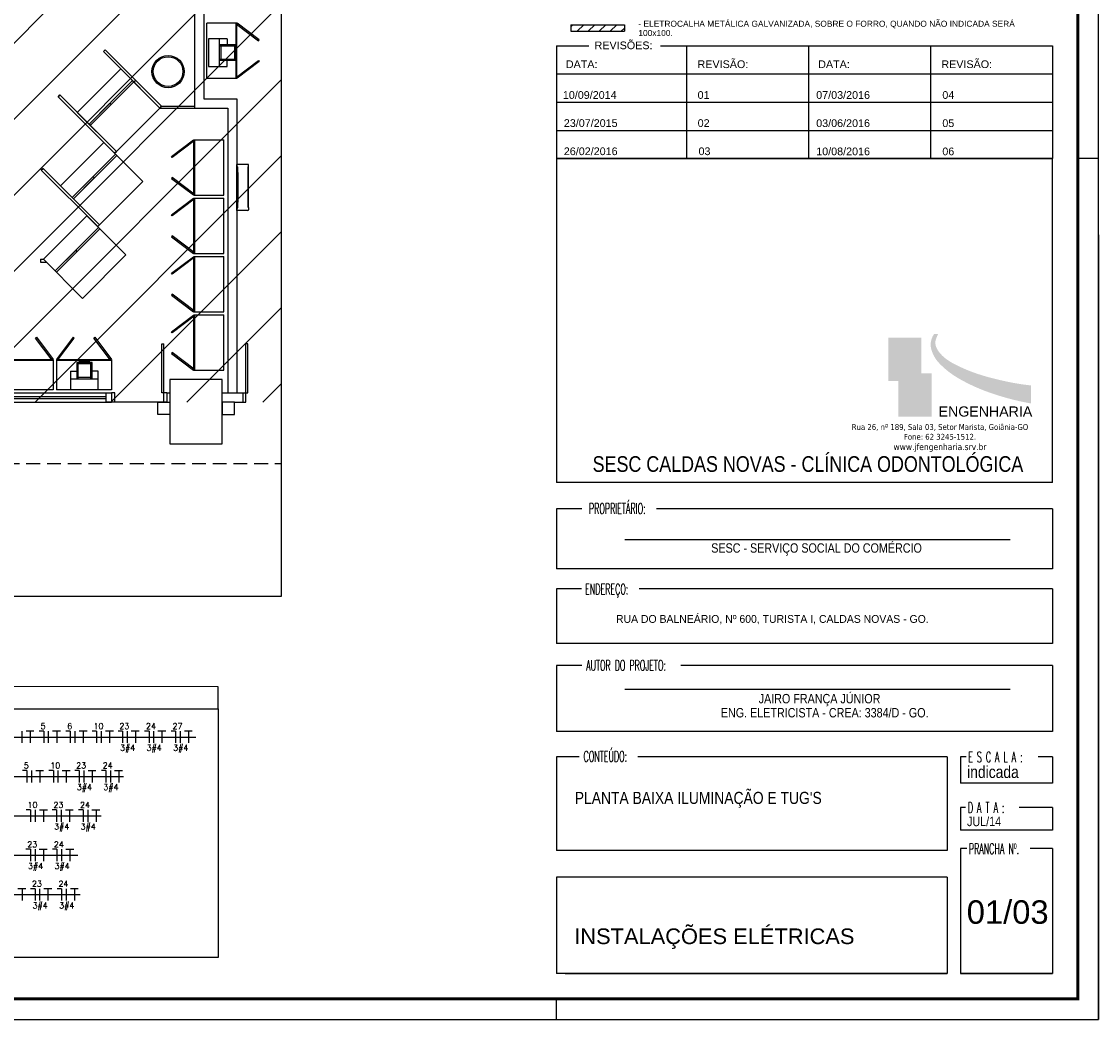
# Model space of a CAD drawing. Extents: x 40.7 to 91.7, y -216.6 to -187.2.
# Tile 17 of 19: x 74.2 to 91.7, y -216.6 to -200.4. Entities that reach past the tile are written whole.
import ezdxf

# ---------------------------------------------------------------- set-up
doc = ezdxf.new("R2010")
doc.units = 0
doc.header["$MEASUREMENT"] = 0
doc.linetypes.add('HIDDEN', pattern=[0.375, 0.25, -0.125])
doc.layers.get('0').update_dxf_attribs({"linetype": 'CONTINUOUS'})
doc.layers.add('01', color=7, linetype='CONTINUOUS', lineweight=20)
for name, color, linetype in [('calha', 150, 'CONTINUOUS'), ('CARIMBO', 8, 'CONTINUOUS'), ('CIRCUITOS', 2, 'CONTINUOUS'), ('LINHA', 40, 'CONTINUOUS'), ('paredes1', 8, 'CONTINUOUS'), ('PRANCHA', 8, 'CONTINUOUS'), ('QUADROS DE CARGA', 7, 'CONTINUOUS'), ('TUB_ELETRICA', 5, 'CONTINUOUS'), ('XX-FOLHA', 8, 'CONTINUOUS')]:
    doc.layers.add(name, color=color, linetype=linetype)
doc.styles.add('ARIAL', font='arial.ttf')
doc.styles.add('ARIAL NARROW', font='ARIALN.TTF', dxfattribs={"width": 0.7})
doc.styles.add('AVANTG MD', font='txt')
doc.styles.add('ROMANS', font='romans')
doc.styles.add('sansserif', font='sanss___.ttf')
doc.styles.add('TAHOMA', font='tahoma.ttf')
doc.styles.add('TXT', font='txt')

# ---------------------------------------------------------------- blocks, each defined once
blk = doc.blocks.new('A1 1-50')
at = {"layer": 'CARIMBO'}
h = blk.add_hatch(color=251, dxfattribs=at)
edge = h.paths.add_edge_path()
edge.add_spline(control_points=[(3834.399, 253.862), (3834.322, 253.74), (3834.366, 253.507), (3834.555, 253.301), (3834.757, 253.152), (3835.078, 252.987), (3835.447, 252.851), (3835.762, 252.766), (3835.978, 252.729)], knot_values=[0.000717, 0.000717, 0.000717, 0.000717, 1.732448, 4.519062, 9.146683, 14.141697, 19.075043, 26.764517, 26.764517, 26.764517, 26.764517], degree=3, periodic=0)
edge.add_line((3835.978, 252.729), (3835.978, 253.022))
edge.add_spline(control_points=[(3835.978, 253.022), (3835.781, 253.043), (3835.489, 253.1), (3835.085, 253.21), (3834.77, 253.342), (3834.517, 253.488), (3834.394, 253.699), (3834.437, 253.801), (3834.465, 253.862)], knot_values=[0.001442, 0.001442, 0.001442, 0.001442, 7.690709, 12.624056, 17.61907, 22.246691, 25.033305, 26.764311, 26.764311, 26.764311, 26.764311], degree=3, periodic=0)
edge.add_line((3834.465, 253.862), (3834.399, 253.862))
h = blk.add_hatch(color=252, dxfattribs=at)
h.paths.add_polyline_path([(3833.651, 253.798), (3833.651, 253.095), (3833.819, 253.095), (3833.819, 253.217), (3834.179, 253.217), (3834.192, 253.217), (3834.192, 253.798)])
edge = h.paths.add_edge_path(flags=16)
edge.add_spline(control_points=[(3833.722, 253.296), (3833.749, 253.283), (3833.791, 253.267), (3833.845, 253.253), (3833.933, 253.296), (3833.967, 253.376), (3833.966, 253.485), (3833.971, 253.643), (3833.968, 253.718)], knot_values=[0.400702, 0.400702, 0.400702, 0.400702, 0.87075, 1.98827, 3.128187, 4.348011, 5.428169, 9.131651, 9.131651, 9.131651, 9.131651], degree=3, periodic=0)
edge.add_line((3833.968, 253.718), (3834.008, 253.718))
edge.add_spline(control_points=[(3834.008, 253.718), (3834.012, 253.642), (3834.006, 253.483), (3834.012, 253.374), (3833.98, 253.295), (3833.884, 253.221), (3833.802, 253.23), (3833.746, 253.247), (3833.7, 253.276)], knot_values=[0.400702, 0.400702, 0.400702, 0.400702, 4.104184, 5.184342, 6.404166, 7.544083, 8.661604, 9.131651, 9.131651, 9.131651, 9.131651], degree=3, periodic=0)
edge.add_line((3833.7, 253.276), (3833.722, 253.296))
h = blk.add_hatch(color=40, dxfattribs=at)
edge = h.paths.add_edge_path()
edge.add_spline(control_points=[(3833.968, 253.718), (3833.971, 253.643), (3833.966, 253.485), (3833.967, 253.376), (3833.933, 253.296), (3833.845, 253.253), (3833.791, 253.267), (3833.749, 253.283), (3833.722, 253.296)], knot_values=[0.400702, 0.400702, 0.400702, 0.400702, 4.104184, 5.184342, 6.404166, 7.544083, 8.661604, 9.131651, 9.131651, 9.131651, 9.131651], degree=3, periodic=0)
edge.add_line((3833.722, 253.296), (3833.7, 253.276))
edge.add_spline(control_points=[(3833.7, 253.276), (3833.746, 253.247), (3833.802, 253.23), (3833.884, 253.221), (3833.98, 253.295), (3834.012, 253.374), (3834.006, 253.483), (3834.012, 253.642), (3834.008, 253.718)], knot_values=[0.400702, 0.400702, 0.400702, 0.400702, 0.87075, 1.98827, 3.128187, 4.348011, 5.428169, 9.131651, 9.131651, 9.131651, 9.131651], degree=3, periodic=0)
edge.add_line((3834.008, 253.718), (3833.968, 253.718))
h = blk.add_hatch(color=253, dxfattribs=at)
h.paths.add_polyline_path([(3834.359, 253.217), (3834.179, 253.217), (3833.819, 253.217), (3833.819, 252.515), (3834.359, 252.515)])
h.paths.add_polyline_path([(3834.228, 253.032), (3834.217, 253.01), (3833.986, 253.004), (3833.988, 252.852), (3834.205, 252.852), (3834.188, 252.828), (3833.988, 252.824), (3833.986, 252.602), (3833.948, 252.604), (3833.95, 252.815), (3833.895, 252.813), (3833.895, 252.85), (3833.95, 252.85), (3833.948, 252.997), (3833.915, 252.995), (3833.915, 253.033)], flags=16)
blk.add_hatch(color=40, dxfattribs=at).paths.add_polyline_path([(3833.95, 252.85), (3833.895, 252.85), (3833.895, 252.813), (3833.95, 252.815), (3833.948, 252.604), (3833.986, 252.602), (3833.988, 252.824), (3834.188, 252.828), (3834.205, 252.852), (3833.988, 252.852), (3833.986, 253.004), (3834.217, 253.01), (3834.228, 253.032), (3833.915, 253.033), (3833.915, 252.995), (3833.948, 252.997)])
at = {"layer": 'CARIMBO', "color": 8}
for p, q in [((3828.248, 258.551), (3828.776, 258.551)), ((3828.248, 258.551), (3828.248, 256.714)), ((3829.942, 258.551), (3836.33, 258.551)), ((3836.33, 258.551), (3836.33, 256.714)), ((3828.248, 258.092), (3836.33, 258.092)), ((3828.248, 257.633), (3836.33, 257.633)), ((3828.248, 257.173), (3836.33, 257.173)), ((3828.248, 256.714), (3836.33, 256.714)), ((3836.33, 256.714), (3828.387, 256.714))]:
    blk.add_line(p, q, dxfattribs=at)
at = {"layer": 'CARIMBO', "color": 8, "linetype": 'ByBlock'}
for p, q in [((3830.373, 256.714), (3830.373, 258.547)), ((3832.358, 256.714), (3832.358, 258.547)), ((3834.344, 256.714), (3834.344, 258.547))]:
    blk.add_line(p, q, dxfattribs=at)
at = {"layer": 'CARIMBO'}
for p, q in [((3828.248, 256.714), (3828.248, 251.443)), ((3836.33, 256.714), (3828.248, 256.714)), ((3836.33, 251.443), (3836.33, 256.714)), ((3836.33, 251.443), (3828.248, 251.443)), ((3828.662, 251.014), (3828.248, 251.014)), ((3828.248, 251.014), (3828.248, 250.038)), ((3836.33, 251.014), (3829.875, 251.014)), ((3836.33, 251.014), (3836.33, 250.038)), ((3835.637, 250.508), (3829.361, 250.508)), ((3836.33, 250.038), (3828.248, 250.038)), ((3828.248, 249.713), (3828.248, 248.824)), ((3828.656, 249.713), (3828.248, 249.713)), ((3836.33, 249.713), (3829.593, 249.713)), ((3836.33, 249.713), (3836.33, 248.824)), ((3836.33, 248.824), (3828.248, 248.824)), ((3828.248, 248.464), (3828.248, 247.391)), ((3828.662, 248.464), (3828.248, 248.464)), ((3836.33, 248.464), (3830.273, 248.464)), ((3836.33, 248.464), (3836.33, 247.391)), ((3835.637, 248.073), (3829.361, 248.073)), ((3836.33, 247.391), (3828.248, 247.391)), ((3828.248, 246.979), (3828.248, 245.455)), ((3828.616, 246.979), (3828.248, 246.979)), ((3834.613, 246.979), (3829.575, 246.979)), ((3834.613, 246.979), (3834.613, 245.455)), ((3834.827, 246.979), (3834.827, 246.55)), ((3834.92, 246.979), (3834.827, 246.979)), ((3836.33, 246.979), (3836.092, 246.979)), ((3836.33, 246.979), (3836.33, 246.55)), ((3836.33, 246.55), (3834.827, 246.55)), ((3834.827, 246.155), (3834.827, 245.785)), ((3834.911, 246.155), (3834.827, 246.155)), ((3836.33, 246.155), (3835.785, 246.155)), ((3836.33, 246.155), (3836.33, 245.785)), ((3836.33, 245.785), (3834.827, 245.785)), ((3834.613, 245.455), (3828.248, 245.455)), ((3834.613, 245.455), (3829.936, 245.455)), ((3834.827, 245.483), (3834.827, 243.449)), ((3834.934, 245.483), (3834.827, 245.483)), ((3836.33, 245.483), (3835.966, 245.483)), ((3836.33, 245.483), (3836.33, 243.449)), ((3836.33, 245.483), (3836.33, 243.449)), ((3828.248, 245.017), (3828.248, 243.449)), ((3834.613, 245.017), (3828.248, 245.017)), ((3834.613, 245.017), (3834.613, 243.449)), ((3834.613, 243.449), (3828.248, 243.449)), ((3828.388, 243.449), (3834.613, 243.449)), ((3834.827, 243.449), (3836.33, 243.449)), ((3836.33, 243.449), (3834.827, 243.449))]:
    blk.add_line(p, q, dxfattribs=at)
at = {"layer": 'PRANCHA'}
for p, q in [((3837.076, 242.703), (3837.076, 272.078)), ((3837.076, 256.714), (3836.739, 256.714)), ((3828.248, 242.703), (3828.248, 243.04)), ((3828.248, 242.703), (3828.248, 243.04)), ((3794.895, 242.703), (3837.076, 242.703))]:
    blk.add_line(p, q, dxfattribs=at)
at = {"layer": 'PRANCHA', "const_width": 0.0506}
blk.add_lwpolyline([(3795.739, 271.74), (3795.739, 243.04), (3836.739, 243.04), (3836.739, 271.74), (3795.739, 271.74)], dxfattribs=at)
at = {"layer": 'XX-FOLHA'}
blk.add_line((3837.076, 255.474), (3837.076, 242.703), dxfattribs=at)
at = {"color": 7, "insert": (3834.473, 252.681), "char_height": 0.1651, "width": 0.17766, "attachment_point": 1, "style": 'ARIAL'}
blk.add_mtext('ENGENHARIA', dxfattribs=at)
at = {"layer": 'CARIMBO', "color": 1, "style": 'sansserif'}
for s, p in [('REVISÕES:', (3828.869, 258.495)), ('DATA:', (3828.401, 258.188)), ('REVISÃO:', (3830.546, 258.188)), ('DATA:', (3832.511, 258.188)), ('REVISÃO:', (3834.517, 258.188))]:
    blk.add_text(s, height=0.1253, dxfattribs=at).set_placement(p)
at = {"layer": 'CARIMBO', "style": 'ROMANS', "width": 0.55}
for s, p in [('PROPRIETÁRIO:', (3828.777, 250.932)), ('ENDEREÇO:', (3828.714, 249.62)), ('AUTOR DO PROJETO:', (3828.731, 248.381)), ('CONTEÚDO:', (3828.69, 246.898)), ('E S C A L A :', (3834.954, 246.888)), ('D A T A :', (3834.949, 246.065)), ('PRANCHA Nº.', (3834.965, 245.395))]:
    blk.add_text(s, height=0.1718, dxfattribs=at).set_placement(p)
at = {"layer": 'CARIMBO', "color": 4, "style": 'ARIAL NARROW'}
for s, p in [('JAIRO FRANÇA JÚNIOR', (3831.542, 247.848)), ('ENG. ELETRICISTA - CREA: 3384/D - GO.', (3830.926, 247.619))]:
    blk.add_text(s, height=0.15272, dxfattribs=at).set_placement(p)
at = {"layer": 'CARIMBO', "style": 'ARIAL NARROW'}
blk.add_text('indicada', height=0.1973, dxfattribs=at).set_placement((3834.937, 246.633))
at = {"layer": 'CARIMBO', "color": 1, "insert": (3834.495, 252.393), "char_height": 0.09545, "width": 3.54456, "attachment_point": 2, "style": 'TAHOMA'}
blk.add_mtext('Rua 26, nº 189, Sala 03, Setor Marista, Goiânia-GO \\PFone: 62 3245-1512.\\P{\\H1.094x;www.jfengenharia.srv.br}', dxfattribs=at)
blk = doc.blocks.new('P80E')
at = {"layer": 'paredes1'}
for p, q in [((0, -0.051), (0, -0.101)), ((0, -0.101), (0.15, -0.101)), ((0.15, -0.051), (0.15, -0.131)), ((0.15, -0.101), (0.949, -0.101)), ((0.15, -0.131), (0.949, -0.131)), ((0.949, -0.131), (0.949, -0.101)), ((0, -0.901), (0.15, -0.901)), ((0, -0.901), (0, -0.951)), ((0.15, -0.901), (0.15, -0.951))]:
    blk.add_line(p, q, dxfattribs=at)
blk = doc.blocks.new('9e12KBtu')
at = {"layer": 'paredes1'}
for p, q in [((0.194, 0.375), (0.013, 0.375)), ((0.013, -0.375), (0.013, 0.375)), ((0.203, 0.332), (0.203, 0.365)), ((0.013, 0.332), (0.032, 0.332)), ((0.015, 0.251), (0.013, 0.251)), ((0.015, 0.228), (0.013, 0.228)), ((0.015, 0.33), (0.03, 0.33)), ((0.015, 0.241), (0.015, 0.33)), ((0.015, 0.241), (0.03, 0.241)), ((0.015, 0.237), (0.03, 0.237)), ((0.015, 0.237), (0.015, 0.152)), ((0.023, 0.241), (0.023, 0.24)), ((0.023, 0.237), (0.023, 0.24)), ((0.03, 0.241), (0.03, 0.33)), ((0.03, 0.237), (0.03, 0.152)), ((0.032, 0.24), (0.032, 0.332)), ((0.032, 0.24), (0.032, -0.24)), ((0.198, 0.321), (0.198, 0.332)), ((0.198, 0.332), (0.203, 0.332)), ((0.198, 0.326), (0.203, 0.326)), ((0.2, 0.321), (0.198, 0.321)), ((0.2, -0.322), (0.2, 0.321)), ((0.201, 0.332), (0.201, 0.332)), ((0.201, 0.332), (0.201, 0.332)), ((0.201, 0.326), (0.201, 0.332)), ((0.201, 0.326), (0.201, 0.332)), ((0.203, -0.327), (0.203, 0.326)), ((0.03, 0.15), (0.013, 0.15)), ((0.03, 0.118), (0.013, 0.118)), ((0.03, 0.152), (0.015, 0.152)), ((0.015, 0.15), (0.015, 0.118)), ((0.03, 0.116), (0.015, 0.116)), ((0.015, 0.116), (0.015, -0.117)), ((0.02, 0.15), (0.02, 0.118)), ((0.03, 0.15), (0.03, 0.118)), ((0.03, 0.116), (0.03, -0.238)), ((0.03, -0.118), (0.013, -0.118)), ((0.03, -0.151), (0.013, -0.151)), ((0.03, -0.117), (0.015, -0.117)), ((0.015, -0.151), (0.015, -0.118)), ((0.03, -0.153), (0.015, -0.153)), ((0.015, -0.153), (0.015, -0.238)), ((0.02, -0.151), (0.02, -0.118)), ((0.015, -0.321), (0.013, -0.321)), ((0.013, -0.333), (0.032, -0.333)), ((0.015, -0.238), (0.03, -0.238)), ((0.015, -0.242), (0.03, -0.242)), ((0.015, -0.331), (0.015, -0.242)), ((0.015, -0.331), (0.03, -0.331)), ((0.023, -0.331), (0.023, -0.333)), ((0.03, -0.331), (0.03, -0.242)), ((0.032, -0.333), (0.032, -0.24)), ((0.198, -0.322), (0.198, -0.333)), ((0.2, -0.322), (0.198, -0.322)), ((0.198, -0.327), (0.203, -0.327)), ((0.198, -0.333), (0.198, -0.333)), ((0.198, -0.333), (0.203, -0.333)), ((0.201, -0.327), (0.201, -0.333)), ((0.201, -0.327), (0.201, -0.333)), ((0.201, -0.333), (0.201, -0.333)), ((0.201, -0.333), (0.201, -0.333)), ((0.203, -0.333), (0.203, -0.365)), ((0.194, -0.375), (0.013, -0.375))]:
    blk.add_line(p, q, dxfattribs=at)
for centre, start, end in [((0.194, 0.365), 0, 90), ((0.194, -0.365), 270, 0)]:
    blk.add_arc(centre, 0.00967, start, end, dxfattribs=at)

msp = doc.modelspace()

# ---------------------------------------------------------------- hatches: boundary and pattern name
at = {"layer": 'calha'}
h = msp.add_hatch(dxfattribs=at)
h.set_pattern_fill('ANSI31', color=256, scale=0.039899, style=0)
h.set_pattern_definition([(45, (-927.02653, 1188.81878), (-0.089575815, 0.089575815), [])])
h.paths.add_polyline_path([(83.972, -200.404), (83.096, -200.404), (83.096, -200.508), (83.972, -200.508)])
at = {"layer": 'paredes1'}
h = msp.add_hatch(dxfattribs=at)
h.set_pattern_fill('ANSI31', color=256, scale=7)
h.set_pattern_definition([(45, (-33.2647, 31.06415), (-0.6187184, 0.6187184), [])])
h.paths.add_polyline_path([(78.38, -196.29), (73.609, -196.29), (73.609, -206.545), (78.38, -206.545)])

# ---------------------------------------------------------------- linework, layer by layer
at = {"layer": 'calha'}
for p, q in [((83.096, -200.404), (83.096, -200.508)), ((83.972, -200.404), (83.972, -200.508))]:
    msp.add_line(p, q, dxfattribs=at)
at = {"layer": 'CIRCUITOS'}
for p, q in [((74.156, -211.9), (74.156, -212.092)), ((74.225, -211.898), (74.354, -211.898)), ((74.292, -211.898), (74.292, -212.092)), ((74.514, -211.9), (74.441, -211.9)), ((74.514, -211.9), (74.514, -212.092)), ((74.588, -211.9), (74.588, -212.092)), ((74.657, -211.898), (74.786, -211.898)), ((74.724, -211.898), (74.724, -212.092)), ((74.946, -211.9), (74.874, -211.9)), ((74.946, -211.9), (74.946, -212.092)), ((75.021, -211.9), (75.021, -212.092)), ((75.09, -211.898), (75.219, -211.898)), ((75.157, -211.898), (75.157, -212.092)), ((75.374, -211.9), (75.301, -211.9)), ((75.374, -211.9), (75.374, -212.092)), ((75.449, -211.9), (75.449, -212.092)), ((75.518, -211.898), (75.647, -211.898)), ((75.585, -211.898), (75.585, -212.092)), ((75.796, -211.9), (75.723, -211.9)), ((75.796, -211.9), (75.796, -212.092)), ((75.87, -211.9), (75.87, -212.092)), ((75.939, -211.898), (76.068, -211.898)), ((76.007, -211.898), (76.007, -212.092)), ((76.228, -211.9), (76.156, -211.9)), ((76.228, -211.9), (76.228, -212.092)), ((76.303, -211.9), (76.303, -212.092)), ((76.372, -211.898), (76.501, -211.898)), ((76.439, -211.898), (76.439, -212.092)), ((76.661, -211.9), (76.588, -211.9)), ((76.661, -211.9), (76.661, -212.092)), ((76.735, -211.9), (76.735, -212.092)), ((76.804, -211.898), (76.933, -211.898)), ((76.872, -211.898), (76.872, -212.092)), ((74.24, -212.541), (74.167, -212.541)), ((74.24, -212.541), (74.24, -212.734)), ((74.314, -212.541), (74.314, -212.734)), ((74.383, -212.539), (74.512, -212.539)), ((74.45, -212.539), (74.45, -212.734)), ((74.67, -212.541), (74.597, -212.541)), ((74.67, -212.541), (74.67, -212.734)), ((74.745, -212.541), (74.745, -212.734)), ((74.814, -212.539), (74.943, -212.539)), ((74.881, -212.539), (74.881, -212.734)), ((75.092, -212.541), (75.019, -212.541)), ((75.092, -212.541), (75.092, -212.734)), ((75.166, -212.541), (75.166, -212.734)), ((75.235, -212.539), (75.364, -212.539)), ((75.303, -212.539), (75.303, -212.734)), ((75.524, -212.541), (75.452, -212.541)), ((75.524, -212.541), (75.524, -212.734)), ((75.599, -212.541), (75.599, -212.734)), ((75.668, -212.539), (75.797, -212.539)), ((75.735, -212.539), (75.735, -212.734)), ((74.3, -213.183), (74.227, -213.183)), ((74.3, -213.183), (74.3, -213.375)), ((74.374, -213.183), (74.374, -213.375)), ((74.443, -213.181), (74.572, -213.181)), ((74.511, -213.181), (74.511, -213.375)), ((74.722, -213.183), (74.649, -213.183)), ((74.722, -213.183), (74.722, -213.375)), ((74.796, -213.183), (74.796, -213.375)), ((74.865, -213.181), (74.994, -213.181)), ((74.932, -213.181), (74.932, -213.375)), ((75.154, -213.183), (75.081, -213.183)), ((75.154, -213.183), (75.154, -213.375)), ((75.229, -213.183), (75.229, -213.375)), ((75.298, -213.181), (75.427, -213.181)), ((75.365, -213.181), (75.365, -213.375)), ((74.297, -213.824), (74.224, -213.824)), ((74.297, -213.824), (74.297, -214.017)), ((74.371, -213.824), (74.371, -214.017)), ((74.44, -213.823), (74.569, -213.823)), ((74.507, -213.823), (74.507, -214.017)), ((74.729, -213.824), (74.656, -213.824)), ((74.729, -213.824), (74.729, -214.017)), ((74.804, -213.824), (74.804, -214.017)), ((74.873, -213.823), (75.002, -213.823)), ((74.94, -213.823), (74.94, -214.017)), ((74.093, -214.464), (74.222, -214.464)), ((74.16, -214.464), (74.16, -214.658)), ((74.371, -214.466), (74.298, -214.466)), ((74.371, -214.466), (74.371, -214.658)), ((74.446, -214.466), (74.446, -214.658)), ((74.515, -214.464), (74.644, -214.464)), ((74.582, -214.464), (74.582, -214.658)), ((74.804, -214.466), (74.731, -214.466)), ((74.804, -214.466), (74.804, -214.658)), ((74.878, -214.466), (74.878, -214.658)), ((74.947, -214.464), (75.076, -214.464)), ((75.014, -214.464), (75.014, -214.658))]:
    msp.add_line(p, q, dxfattribs=at)
at = {"layer": 'LINHA'}
for p, q in [((72.692, -211.996), (76.988, -211.996)), ((72.692, -212.637), (75.811, -212.637)), ((72.692, -213.279), (75.449, -213.279)), ((72.692, -213.921), (75.07, -213.921)), ((72.692, -214.562), (75.107, -214.562))]:
    msp.add_line(p, q, dxfattribs=at)
at = {"layer": 'LINHA', "color": 1}
for points in [[(60.598, -211.535), (77.356, -211.537), (77.356, -211.178), (60.598, -211.176)], [(60.598, -211.535), (77.356, -211.537), (77.356, -215.585), (60.598, -215.583)]]:
    msp.add_lwpolyline(points, close=True, dxfattribs=at)
at = {"layer": 'paredes1'}
for p, q in [((76.969, -196.454), (76.969, -201.76)), ((77.119, -196.454), (77.119, -201.61)), ((77.119, -201.61), (77.659, -201.61)), ((77.659, -201.61), (77.659, -206.395)), ((76.403, -201.758), (76.969, -201.76)), ((76.431, -201.73), (76.969, -201.73)), ((76.969, -201.76), (77.509, -201.76)), ((77.509, -201.76), (77.509, -206.395)), ((74.459, -204.219), (74.459, -204.269)), ((74.459, -204.219), (74.508, -204.219)), ((74.459, -204.269), (74.558, -204.27)), ((77.807, -206.395), (77.807, -205.596)), ((77.837, -205.596), (77.807, -205.596)), ((77.837, -206.395), (77.837, -205.596)), ((75.619, -205.855), (74.719, -205.855)), ((75.619, -205.869), (74.719, -205.869)), ((75.3, -205.9), (75.05, -205.9)), ((75.05, -205.9), (75.05, -206.166)), ((75.07, -205.9), (75.07, -206.166)), ((75.07, -205.918), (75.28, -205.918)), ((75.265, -205.89), (75.085, -205.89)), ((75.085, -205.9), (75.085, -205.89)), ((75.135, -205.89), (75.135, -205.88)), ((75.215, -205.88), (75.135, -205.88)), ((75.215, -205.89), (75.215, -205.88)), ((75.265, -205.9), (75.265, -205.89)), ((75.28, -206.166), (75.28, -205.9)), ((75.3, -206.166), (75.3, -205.9)), ((74.95, -206.04), (75.05, -206.04)), ((74.95, -206.04), (74.95, -206.34)), ((75.4, -206.04), (75.3, -206.04)), ((75.4, -206.34), (75.4, -206.04)), ((74.95, -206.166), (75.4, -206.166)), ((75.07, -206.14), (75.28, -206.14)), ((73.709, -206.395), (75.522, -206.395)), ((74.95, -206.34), (75.4, -206.34)), ((75.522, -206.395), (75.619, -206.395)), ((75.522, -206.395), (75.522, -206.545)), ((75.619, -206.395), (75.619, -206.545)), ((76.519, -206.395), (76.569, -206.395)), ((76.519, -206.395), (76.519, -206.545)), ((77.419, -206.395), (77.757, -206.395)), ((77.757, -206.395), (77.757, -206.545)), ((77.757, -206.395), (77.837, -206.395)), ((77.807, -206.545), (77.807, -206.395)), ((73.709, -206.455), (75.522, -206.455)), ((73.709, -206.485), (75.522, -206.485)), ((73.709, -206.545), (75.552, -206.545)), ((73.709, -206.545), (75.522, -206.545)), ((76.319, -206.545), (75.519, -206.545)), ((75.522, -206.545), (75.619, -206.545)), ((76.469, -206.545), (75.669, -206.545)), ((76.519, -206.545), (76.569, -206.545)), ((77.619, -206.545), (77.757, -206.545)), ((77.757, -206.545), (77.807, -206.545))]:
    msp.add_line(p, q, dxfattribs=at)
at = {"layer": 'paredes1', "ltscale": 10}
for p, q in [((77.169, -201.276), (77.169, -200.376)), ((77.659, -200.376), (77.169, -200.376)), ((77.645, -201.276), (77.645, -200.376)), ((77.659, -201.276), (77.659, -200.376)), ((77.499, -200.632), (77.199, -200.632)), ((77.199, -200.632), (77.199, -201.082)), ((77.372, -200.632), (77.372, -201.082)), ((77.499, -200.632), (77.499, -200.732)), ((77.639, -200.732), (77.372, -200.732)), ((77.639, -200.752), (77.372, -200.752)), ((77.398, -200.752), (77.398, -200.962)), ((77.62, -200.752), (77.62, -200.962)), ((77.639, -200.982), (77.639, -200.732)), ((77.639, -200.767), (77.649, -200.767)), ((77.649, -200.947), (77.649, -200.767)), ((77.649, -200.817), (77.659, -200.817)), ((77.659, -200.897), (77.659, -200.817)), ((77.372, -200.962), (77.639, -200.962)), ((77.372, -200.982), (77.639, -200.982)), ((77.499, -201.082), (77.499, -200.982)), ((77.639, -200.947), (77.649, -200.947)), ((77.649, -200.897), (77.659, -200.897)), ((77.199, -201.082), (77.499, -201.082)), ((77.659, -201.276), (77.169, -201.276)), ((77.659, -201.276), (77.169, -201.276)), ((76.959, -202.276), (77.449, -202.276)), ((76.959, -203.176), (76.959, -202.276)), ((76.973, -203.176), (76.973, -202.276)), ((77.449, -203.176), (77.449, -202.276)), ((76.959, -203.176), (77.449, -203.176)), ((76.959, -203.176), (77.449, -203.176)), ((76.959, -203.226), (77.449, -203.226)), ((76.959, -204.126), (76.959, -203.226)), ((76.973, -204.126), (76.973, -203.226)), ((77.449, -204.126), (77.449, -203.226)), ((76.959, -204.126), (77.449, -204.126)), ((76.959, -204.126), (77.449, -204.126)), ((76.959, -204.176), (77.449, -204.176)), ((76.959, -205.076), (76.959, -204.176)), ((76.973, -205.076), (76.973, -204.176)), ((77.449, -205.076), (77.449, -204.176)), ((76.959, -205.076), (77.449, -205.076)), ((76.959, -205.076), (77.449, -205.076)), ((76.959, -205.126), (77.449, -205.126)), ((76.959, -206.026), (76.959, -205.126)), ((76.973, -206.026), (76.973, -205.126)), ((77.449, -206.026), (77.449, -205.126)), ((74.669, -205.855), (73.769, -205.855)), ((74.669, -205.869), (73.769, -205.869)), ((74.669, -205.855), (74.669, -206.345)), ((74.669, -205.855), (74.669, -206.345)), ((74.719, -205.855), (74.719, -206.345)), ((75.619, -205.855), (75.619, -206.345)), ((75.619, -205.855), (75.619, -206.345)), ((76.959, -206.026), (77.449, -206.026)), ((76.959, -206.026), (77.449, -206.026)), ((74.669, -206.345), (73.769, -206.345)), ((75.619, -206.345), (74.719, -206.345))]:
    msp.add_line(p, q, dxfattribs=at)
at = {"layer": 'paredes1', "linetype": 'HIDDEN', "ltscale": 0.9}
msp.add_line((56.004, -207.545), (78.38, -207.545), dxfattribs=at)
at = {"layer": 'paredes1'}
for points in [[(52.269, -189.436), (78.38, -189.436), (78.38, -209.709), (52.269, -209.709)], [(78.024, -200.649), (77.665, -200.378), (77.653, -200.394), (78.012, -200.665)], [(75.513, -200.811), (75.484, -200.839), (76.403, -201.758), (76.431, -201.73)], [(75.484, -200.839), (75.513, -200.811), (76.431, -201.73), (76.403, -201.758)], [(78.024, -201.003), (77.665, -201.274), (77.653, -201.258), (78.012, -200.987)], [(75.767, -201.122), (76.403, -201.758), (75.696, -202.465), (75.06, -201.829)], [(75.979, -201.334), (75.986, -201.341), (76, -201.327), (75.993, -201.32)], [(74.777, -201.546), (74.749, -201.574), (75.668, -202.494), (75.696, -202.465)], [(74.749, -201.574), (74.777, -201.546), (75.696, -202.465), (75.668, -202.494)], [(75.272, -202.041), (75.612, -201.702), (75.59, -201.681), (75.251, -202.02)], [(75.491, -202.317), (76.127, -202.953), (75.42, -203.66), (74.784, -203.024)], [(76.594, -202.549), (76.953, -202.278), (76.965, -202.294), (76.606, -202.565)], [(74.502, -202.741), (74.473, -202.77), (75.392, -203.689), (75.42, -203.66)], [(74.473, -202.77), (74.502, -202.741), (75.42, -203.66), (75.392, -203.689)], [(74.996, -203.236), (75.336, -202.897), (75.314, -202.876), (74.975, -203.215)], [(76.594, -202.903), (76.953, -203.174), (76.965, -203.158), (76.606, -202.887)], [(76.594, -203.499), (76.953, -203.228), (76.965, -203.244), (76.606, -203.515)], [(75.215, -203.512), (75.851, -204.148), (75.144, -204.856), (74.508, -204.219)], [(76.594, -203.853), (76.953, -204.124), (76.965, -204.108), (76.606, -203.837)], [(74.72, -204.431), (75.06, -204.092), (75.039, -204.071), (74.699, -204.41)], [(76.594, -204.449), (76.953, -204.178), (76.965, -204.194), (76.606, -204.465)], [(76.594, -204.803), (76.953, -205.074), (76.965, -205.058), (76.606, -204.787)], [(76.594, -205.399), (76.953, -205.128), (76.965, -205.144), (76.606, -205.415)], [(74.396, -205.49), (74.667, -205.849), (74.651, -205.861), (74.38, -205.502)], [(74.992, -205.49), (74.721, -205.849), (74.737, -205.861), (75.008, -205.502)], [(75.346, -205.49), (75.617, -205.849), (75.601, -205.861), (75.33, -205.502)], [(76.594, -205.753), (76.953, -206.024), (76.965, -206.008), (76.606, -205.737)], [(76.569, -207.225), (77.419, -207.225), (77.419, -206.175), (76.569, -206.175)], [(76.369, -206.545), (76.569, -206.545), (76.569, -206.745), (76.369, -206.745)], [(77.619, -206.545), (77.419, -206.545), (77.419, -206.745), (77.619, -206.745)]]:
    msp.add_lwpolyline(points, close=True, dxfattribs=at)
for points in [[(75.958, -201.313), (75.251, -202.02)], [(75.979, -201.334), (75.272, -202.041)], [(75.682, -202.508), (74.975, -203.215)], [(75.703, -202.529), (74.996, -203.236)], [(75.406, -203.703), (74.699, -204.41)], [(75.427, -203.724), (74.72, -204.431)]]:
    msp.add_lwpolyline(points, dxfattribs=at)
for radius in [0.262, 0.242]:
    msp.add_circle((76.538, -201.166), radius, dxfattribs=at)
at = {"layer": 'TUB_ELETRICA', "color": 150, "linetype": 'Continuous'}
for p, q in [((83.096, -200.404), (83.972, -200.404)), ((83.096, -200.508), (83.972, -200.508))]:
    msp.add_line(p, q, dxfattribs=at)

# ---------------------------------------------------------------- block references
msp.add_blockref('A1 1-50', (-3745.384, -459.296))
at = {"layer": 'paredes1'}
msp.add_blockref('9e12KBtu', (77.645, -203.05), dxfattribs=at)
at = {"layer": 'paredes1', "xscale": -1, "rotation": 270}
msp.add_blockref('P80E', (76.57, -206.545), dxfattribs=at)

# ---------------------------------------------------------------- texts
at = {"layer": '01', "color": 8, "style": 'ARIAL NARROW'}
msp.add_text('JUL/14', height=0.1527, dxfattribs=at).set_placement((89.552, -213.447))
at = {"layer": 'CARIMBO', "color": 1, "style": 'sansserif'}
for s, p in [('10/09/2014', (82.968, -201.609)), ('01', (85.163, -201.609)), ('07/03/2016', (87.095, -201.609)), ('04', (89.149, -201.609)), ('23/07/2015', (82.984, -202.066)), ('02', (85.164, -202.066)), ('03/06/2016', (87.095, -202.068)), ('05', (89.149, -202.068)), ('26/02/2016', (82.984, -202.525)), ('03', (85.178, -202.525)), ('10/08/2016', (87.095, -202.527)), ('06', (89.149, -202.527))]:
    msp.add_text(s, height=0.1253, dxfattribs=at).set_placement(p)
at = {"layer": 'CARIMBO', "color": 4}
for s, height, style, p in [('SESC CALDAS NOVAS - CLÍNICA ODONTOLÓGICA ', 0.25453, 'ARIAL NARROW', (83.453, -207.68)), ('SESC - SERVIÇO SOCIAL DO COMÉRCIO', 0.15272, 'ARIAL NARROW', (85.385, -208.996)), ('RUA DO BALNEÁRIO, Nº 600, TURISTA I, CALDAS NOVAS - GO. ', 0.12726, 'AVANTG MD', (83.834, -210.138))]:
    msp.add_text(s, height=height, dxfattribs=dict(at, style=style)).set_placement(p)
at = {"layer": 'CARIMBO', "color": 150, "style": 'ARIAL NARROW'}
msp.add_text("PLANTA BAIXA ILUMINAÇÃO E TUG'S ", height=0.19726, dxfattribs=at).set_placement((83.162, -213.086))
at = {"layer": 'CARIMBO', "color": 5, "style": 'ARIAL'}
for s, height, p in [('01/03', 0.3818, (89.546, -215.036)), ('INSTALAÇÕES ELÉTRICAS', 0.25453, (83.154, -215.367))]:
    msp.add_text(s, height=height, dxfattribs=at).set_placement(p)
at = {"layer": 'CIRCUITOS', "style": 'ROMANS'}
for s, p in [('5', (74.463, -211.866)), ('6', (74.896, -211.866)), ('10', (75.324, -211.866)), ('23', (75.745, -211.866)), ('24', (76.178, -211.866)), ('27', (76.61, -211.866)), ('3#4', (75.756, -212.219)), ('3#4', (76.188, -212.219)), ('3#4', (76.621, -212.219)), ('5', (74.189, -212.507)), ('10', (74.62, -212.507)), ('23', (75.041, -212.507)), ('24', (75.474, -212.507)), ('3#4', (75.052, -212.86)), ('3#4', (75.484, -212.86)), ('10', (74.25, -213.149)), ('23', (74.671, -213.149)), ('24', (75.104, -213.149)), ('3#4', (74.682, -213.502)), ('3#4', (75.114, -213.502)), ('23', (74.246, -213.791)), ('24', (74.679, -213.791)), ('3#4', (74.257, -214.144)), ('3#4', (74.689, -214.144)), ('23', (74.321, -214.432)), ('24', (74.753, -214.432)), ('3#4', (74.331, -214.785)), ('3#4', (74.764, -214.785))]:
    msp.add_text(s, height=0.0945, dxfattribs=at).set_placement(p)
at = {"layer": 'QUADROS DE CARGA', "color": 7, "insert": (84.198, -200.338), "char_height": 0.097651, "width": 6.23568, "attachment_point": 1, "line_spacing_factor": 0.923077, "style": 'TXT'}
msp.add_mtext('{\\fArial|b0|i0|c0|p34;- ELETROCALHA METÁLICA GALVANIZADA, SOBRE O FORRO, QUANDO NÃO INDICADA SERÁ 100x100.}', dxfattribs=at)

doc.saveas('drawing.dxf')
